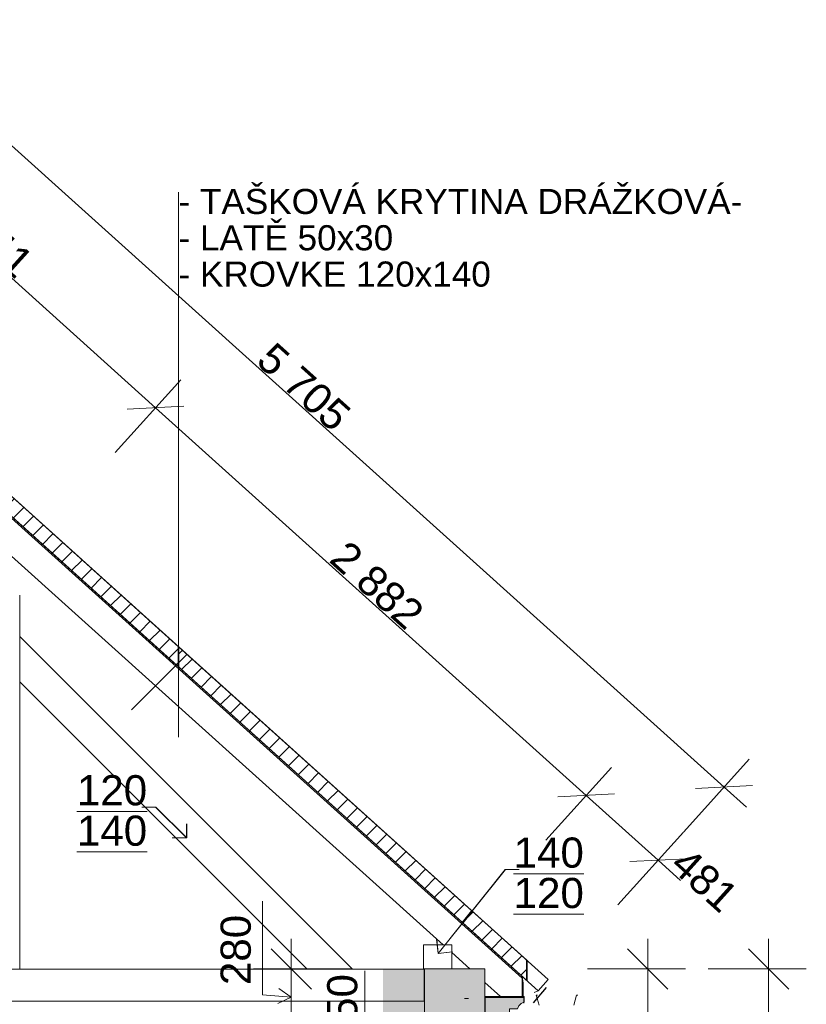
# Model space of a CAD drawing. Header units: millimetres. Extents: x -20699 to 32021, y -4298 to 11971.
# Tile 73 of 74: x -2662 to 1250, y 6934 to 11832. Entities that reach past the tile are written whole.
import ezdxf

# ---------------------------------------------------------------- set-up
doc = ezdxf.new("R2010")
doc.units = ezdxf.units.MM
doc.header["$MEASUREMENT"] = 0
for name, color, linetype in [('A-A_1_0', 7, 'Continuous'), ('A-A_1_Anotace - SP', 7, 'Continuous'), ('A-A_1_Bourané_Konstrukce - střechy a skořepiny', 7, 'Continuous'), ('A-A_1_Bourané_Kresby a obrázky', 7, 'Continuous'), ('A-A_1_Bourané_Situace - terén', 7, 'Continuous'), ('A-A_1_Bourané_Výplně – Řezové', 7, 'Continuous'), ('A-A_1_Konstrukce - krov', 7, 'Continuous'), ('A-A_1_Konstrukce - střechy a skořepiny', 7, 'Continuous'), ('A-A_1_TZB - VZT', 7, 'Continuous')]:
    doc.layers.add(name, color=color, linetype=linetype)
doc.styles.add('GENEROVANÝ_STYL_1', font='txt')

msp = doc.modelspace()

# ---------------------------------------------------------------- hatches: boundary and pattern name
at = {"layer": 'A-A_1_Bourané_Konstrukce - střechy a skořepiny', "linetype": 'Continuous', "lineweight": 13}
msp.add_hatch(color=254, dxfattribs=at).paths.add_polyline_path([(-155.2, 6944.9), (-155.2, 6972.6), (-348.7, 6972.6), (-348.7, 6800.5), (-271.8, 6800.5), (-271.8, 6852), (-226.8, 6852), (-227, 6912.1), (-185.8, 6912.2), (-179.6, 6926.5), (-169, 6937.8)])
at = {"layer": 'A-A_1_Bourané_Situace - terén', "linetype": 'Continuous', "lineweight": 20, "true_color": 0x6a6a6a}
h = msp.add_hatch(dxfattribs=at)
h.set_pattern_fill('Cihla_plná_0001', color=251, style=0, pattern_type=2)
h.set_pattern_definition([(45, (-2483.49, 9195.49), (-45.962, 45.962), [])])
h.paths.add_polyline_path([(-3036.9, 9761.5), (-3044.3, 9768.2), (-3095, 9713.9), (-1883.2, 8622.8), (-1872, 8633.9), (-1872, 8712.7)])
h = msp.add_hatch(dxfattribs=at)
h.set_pattern_fill('Cihla_plná_0001', color=251, style=0, pattern_type=2)
h.set_pattern_definition([(45, (-1142.377, 8026.69), (-45.962, 45.962), [])])
h.paths.add_polyline_path([(-1872, 8633.9), (-1872, 8612.7), (-459.3, 7340.7), (-412.8, 7398.8), (-1872, 8712.7)])
h = msp.add_hatch(dxfattribs=at)
h.set_pattern_fill('Cihla_plná_0001', color=251, style=0, pattern_type=2)
h.set_pattern_definition([(45, (-299.31, 7225.71), (-45.962, 45.962), [])])
h.paths.add_polyline_path([(-140.2, 7153.4), (-411.9, 7398), (-458.4, 7339.9), (-140.2, 7053.4)])
at = {"layer": 'A-A_1_Bourané_Výplně – Řezové', "linetype": 'Continuous', "lineweight": 0, "true_color": 0xd8d8cb}
msp.add_hatch(color=254, dxfattribs=at).paths.add_polyline_path([(-348.7, 7110), (-855, 7110), (-855, 6972.6), (-855, 6830), (-348.7, 6830)])

# ---------------------------------------------------------------- linework, layer by layer
at = {"layer": 'A-A_1_Bourané_Konstrukce - střechy a skořepiny', "color": 42, "linetype": 'Continuous', "lineweight": 13, "true_color": 0xe4ad2c}
for p, q in [((840.6, 8014.8), (-3398.8, 11831.8)), ((-1986.4, 9901.7), (-3726.2, 11468.1)), ((-1872, 10973.7), (-1872, 8263.1)), ((-4266.2, 10868.4), (-33.3, 7057.1)), ((-4315.9, 10813.2), (-83, 7001.9)), ((-556, 7230), (-4266.4, 10570.9)), ((-556.1, 7230), (-4266.2, 10570.6)), ((-1860.9, 10041), (-2187.1, 9678.7)), ((-2127.6, 9894.3), (-1845.2, 9909.1)), ((155.4, 7973.3), (-1986.4, 9901.7)), ((-162.7, 7064.2), (-3099.7, 9708.8)), ((-2661.8, 7109.8), (-2661.8, 8969.8)), ((-2661.8, 8969.8), (-2661.8, 8969.8)), ((-2660.9, 8764.4), (-1006.2, 7109.8)), ((-2660.9, 8538.2), (-2660.9, 8764.4)), ((-2660.9, 8764.4), (-1006.3, 7109.8)), ((-2660.9, 8764.4), (-2660.9, 8764.4)), ((-1232.6, 7109.8), (-2660.9, 8538.2)), ((966.1, 8154.2), (639.9, 7791.9)), ((280.9, 8112.6), (-45.3, 7750.3)), ((699.4, 8007.4), (981.9, 8022.3)), ((952.1, 7914.5), (840.6, 8014.8)), ((14.2, 7965.9), (296.7, 7980.7)), ((513.2, 7651.2), (155.4, 7973.3)), ((-2052.9, 7914.7), (-1984.3, 7914.7)), ((-1984.3, 7914.7), (-1831.1, 7761.5)), ((-1831.1, 7761.5), (-1831.1, 7832.2)), ((638.7, 7790.5), (312.5, 7428.2)), ((-1831.1, 7761.5), (-1901.8, 7761.5)), ((372, 7643.8), (654.4, 7658.6)), ((624.7, 7550.8), (513.2, 7651.2)), ((-246.6, 7604.6), (-580.3, 7187.7)), ((-177.9, 7604.6), (-246.6, 7604.6)), ((-1454.3, 7056.4), (-1454.3, 7447.9)), ((-1311.1, 7110), (-1311.1, 7260)), ((-580.3, 7187.7), (-588.1, 7258)), ((461.3, 7110), (461.3, 7260)), ((1062.2, 7110), (1062.2, 7260)), ((-1211.1, 7010), (-1411.1, 7210)), ((-654.5, 7230), (-513.1, 7230)), ((-654.5, 7110), (-654.5, 7230)), ((-513.1, 7230), (-513.1, 7110)), ((561.3, 7010), (361.3, 7210)), ((1162.2, 7010), (962.2, 7210)), ((-580.3, 7187.7), (-510, 7195.5)), ((-422.8, 7110), (-513.1, 7191.3)), ((-422.8, 7110), (-513.1, 7191.2)), ((-650, 7109.8), (-8773.6, 7109.8)), ((-1011.1, 7110), (-1498.6, 7110)), ((-1311.1, 6830.5), (-1311.1, 7110)), ((-513.1, 7110), (-654.5, 7110)), ((-650, 7109.8), (-650, 6949.8)), ((-648.7, 7110), (-648.7, 6830)), ((-513.1, 7110), (-648.7, 7110)), ((-348.7, 7110), (-513.1, 7110)), ((-348.7, 7110), (-348.7, 6830)), ((648.8, 7110), (161.3, 7110)), ((461.3, 6130), (461.3, 7110)), ((1249.7, 7110), (762.2, 7110)), ((1062.2, 170), (1062.2, 7110)), ((-1454.3, 6981.4), (-1454.3, 7056.4)), ((-945.7, 6710), (-945.7, 7101.4)), ((-162.7, 7064.2), (-162.7, 6972.6)), ((-162, 7067.7), (-162, 6976.1)), ((-161.4, 7063.1), (-161.4, 6976.1)), ((-160.8, 7058.6), (-160.8, 6976.1)), ((-160.1, 7053.8), (-160.1, 6976.1)), ((-33.3, 7057.1), (-83, 7001.9)), ((-1311.1, 6970.3), (-1372.9, 7012.7)), ((-270.2, 6972.6), (-348.7, 7043.3)), ((-270.3, 6972.6), (-348.7, 7043.3)), ((-159.5, 7049.1), (-159.5, 6976.1)), ((-158.8, 7044.6), (-158.8, 6976.1)), ((-1311.1, 6970.3), (-1454.3, 6981.4)), ((-1311.1, 6970.3), (-1378.7, 6937.9)), ((-1311.1, 6830), (-1311.1, 6980)), ((-348.7, 6967.5), (-348.2, 6967.5)), ((-348.2, 6967.5), (-348.2, 6830)), ((-154.7, 6967.5), (-348.2, 6967.5)), ((-347.7, 6972.6), (-347.3, 6972.6)), ((-347.3, 6972.6), (-347.3, 6800.5)), ((-153.7, 6972.6), (-347.3, 6972.6)), ((-162, 6976.1), (-162.7, 6976.1)), ((-161.4, 6976.1), (-162, 6976.1)), ((-160.8, 6976.1), (-161.4, 6976.1)), ((-160.1, 6976.1), (-160.8, 6976.1)), ((-159.5, 6976.1), (-160.1, 6976.1)), ((-158.8, 6976.1), (-159.5, 6976.1)), ((-154.7, 6967.5), (-154.7, 6939.8)), ((-153.7, 6972.6), (-153.7, 6944.9)), ((-83, 7001.9), (-103.9, 6993.3)), ((-92.9, 6980), (-86.4, 6980)), ((-92.9, 6980), (-79.5, 6930)), ((93.7, 6930), (107.1, 6980)), ((107.1, 6980), (113.6, 6980)), ((-650, 6949.8), (-5121.7, 6949.8))]:
    msp.add_line(p, q, dxfattribs=at)
at = {"layer": 'A-A_1_Bourané_Konstrukce - střechy a skořepiny', "color": 42, "linetype": 'Continuous', "lineweight": 13, "true_color": 0xe4ad2c, "flags": 128}
msp.add_lwpolyline([(-155.2, 6944.9), (-155.2, 6972.6), (-348.7, 6972.6), (-348.7, 6800.5), (-271.8, 6800.5), (-271.8, 6852), (-226.8, 6852), (-227, 6912.1), (-185.8, 6912.2), (-179.6, 6926.5), (-169, 6937.8)], close=True, dxfattribs=at)
at = {"layer": 'A-A_1_Bourané_Kresby a obrázky', "color": 42, "linetype": 'Continuous', "lineweight": 20, "true_color": 0xe4ad2c}
for p, q in [((-2054.4, 7914.7), (-1985.7, 7914.7)), ((-1985.7, 7914.7), (-1832.5, 7761.5)), ((-1832.5, 7761.5), (-1832.5, 7832.2)), ((-1832.5, 7761.5), (-1903.2, 7761.5)), ((-248, 7604.6), (-581.7, 7187.7)), ((-179.3, 7604.6), (-248, 7604.6)), ((-581.7, 7187.7), (-589.5, 7258)), ((-581.7, 7187.7), (-511.5, 7195.5))]:
    msp.add_line(p, q, dxfattribs=at)
at = {"layer": 'A-A_1_Bourané_Situace - terén', "color": 42, "linetype": 'Continuous', "lineweight": 35, "true_color": 0xe4ad2c, "flags": 128}
for points in [[(-3036.9, 9761.5), (-3044.3, 9768.2), (-3095, 9713.9), (-1883.2, 8622.8), (-1872, 8633.9), (-1872, 8712.7)], [(-1872, 8633.9), (-1872, 8612.7), (-459.3, 7340.7), (-412.8, 7398.8), (-1872, 8712.7)], [(-140.2, 7153.4), (-411.9, 7398), (-458.4, 7339.9), (-140.2, 7053.4)]]:
    msp.add_lwpolyline(points, close=True, dxfattribs=at)
at = {"layer": 'A-A_1_Konstrukce - krov', "color": 1, "linetype": 'Continuous', "lineweight": 25}
msp.add_line((-107.3, 6941.6), (-41.8, 7018.6), dxfattribs=at)
at = {"layer": 'A-A_1_Konstrukce - střechy a skořepiny', "color": 154, "linetype": 'Continuous', "lineweight": 13}
msp.add_line((-450.2, 6963.3), (-430.3, 6963.3), dxfattribs=at)
at = {"layer": 'A-A_1_TZB - VZT', "color": 7, "linetype": 'Continuous', "lineweight": 13}
msp.add_line((-2106.5, 8399.4), (-1831.2, 8674.7), dxfattribs=at)

# ---------------------------------------------------------------- texts
at = {"layer": 'A-A_1_0', "color": 42, "linetype": 'Continuous', "lineweight": 13, "true_color": 0xe4ad2c, "char_height": 150, "attachment_point": 7, "style": 'GENEROVANÝ_STYL_1'}
for s, insert, rotation in [('\\A1;{\\pql;\\fArial|b0|i0|c238|p38;2\xa0341}', (-3071.6, 10885.3), 318.002), ('\\A1;{\\pql;\\fArial|b0|i0|c238|p38;5\xa0705}', (-1494.3, 10123.9), 318.002), ('\\A1;{\\pql;\\fArial|b0|i0|c238|p38;2\xa0882}', (-1130.7, 9138), 318.002), ('\\A1;{\\pql;\\fArial|b0|i0|c238|p38;481}', (562.9, 7613.2), 318.002), ('\\A1;{\\pql;\\fArial|b0|i0|c238|p38;28\\fArial|b0|i0|c238|p38;0}', (-1510.7, 7029.7), 90), ('\\A1;{\\pql;\\fArial|b0|i0|c238|p38;350}', (-981, 6735), 90)]:
    msp.add_mtext(s, dxfattribs=dict(at, insert=insert, rotation=rotation))
at = {"layer": 'A-A_1_Anotace - SP', "color": 42, "linetype": 'Continuous', "lineweight": 13, "true_color": 0xe4ad2c, "style": 'GENEROVANÝ_STYL_1'}
for s, insert, char_height, attachment_point, line_spacing_factor in [('\\A1;{\\pql;\\fArial|b0|i0|c238|p38;- \\fArial|b0|i0|c238|p38;TAŠKOVÁ KRYTINA DRÁŽKOVÁ\\fArial|b0|i0|c238|p38;- \\P\\pql;\\fArial|b0|i0|c238|p38;- \\fArial|b0|i0|c238|p38;LATĚ 50x30\\P\\pql;\\fArial|b0|i0|c238|p38;- \\fArial|b0|i0|c238|p38;KROVKE 120x140}', (-1872, 10746.2), 125, 4, 0.866902), ('\\A1;{\\pqc;\\fArial|b0|i0|c238|p38;\\L\\L120\\P\\pqc;\\fArial|b0|i0|c238|p38;1\\fArial|b0|i0|c238|p38;4\\fArial|b0|i0|c238|p38;0}', (-2202.7, 7897.4), 150, 5, 0.804162), ('\\A1;{\\pqc;\\fArial|b0|i0|c238|p38;\\L\\L1\\fArial|b0|i0|c238|p38;\\L\\L4\\fArial|b0|i0|c238|p38;\\L\\L0\\P\\pqc;\\fArial|b0|i0|c238|p38;1\\fArial|b0|i0|c238|p38;2\\fArial|b0|i0|c238|p38;0}', (-31.1, 7587.3), 150, 5, 0.804162)]:
    msp.add_mtext(s, dxfattribs=dict(at, insert=insert, char_height=char_height, attachment_point=attachment_point, line_spacing_factor=line_spacing_factor))

doc.saveas('drawing.dxf')
